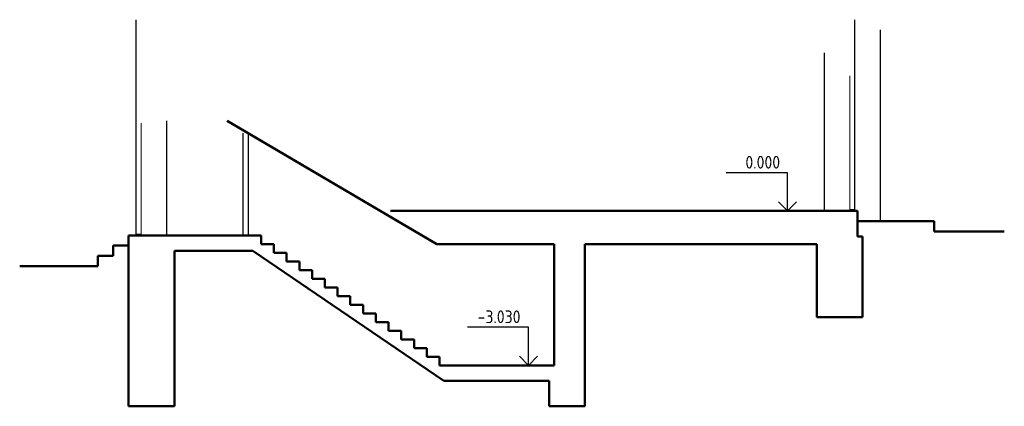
# Model space of a CAD drawing. Header units: millimetres. Extents: x -102634 to 407724, y -68883 to 155589.
# Tile 8 of 80: x 9926 to 29241, y 107449 to 115029. Entities that reach past the tile are written whole.
import ezdxf

# ---------------------------------------------------------------- set-up
doc = ezdxf.new("R2010")
doc.units = ezdxf.units.MM
doc.header["$LTSCALE"] = 20
for name, color, linetype, lineweight in [('CKDVERE_POHLED', 1, 'Continuous', 18), ('CKDVERE_PRAH', 7, 'Continuous', 25), ('pohledy', 7, 'Continuous', 25), ('stěny nosné', 6, 'Continuous', 50)]:
    doc.layers.add(name, color=color, linetype=linetype, lineweight=lineweight)
doc.layers.add('CKKOTY_VYS', color=8, linetype='Continuous', lineweight=25, plot=False)
doc.styles.add('ISO', font='isocp.shx')

# ---------------------------------------------------------------- blocks, each defined once
blk = doc.blocks.new('*U864')
at = {"color": 0, "linetype": 'ByBlock', "lineweight": -2}
blk.add_lwpolyline([(-1.75, 1.8), (0, 0), (1.75, 1.8), (0, 0), (0, 7.5), (12, 7.5)], dxfattribs=at)
blk = doc.blocks.new('*U865')
at = {"color": 0, "linetype": 'ByBlock', "lineweight": -2}
blk.add_lwpolyline([(-1.75, 1.8), (0, 0), (1.75, 1.8), (0, 0), (0, 7.5), (12, 7.5)], dxfattribs=at)

msp = doc.modelspace()

# ---------------------------------------------------------------- linework, layer by layer
at = {"layer": 'CKDVERE_POHLED'}
for p, q in [((26212, 111279), (26212, 113929)), ((26312, 111279), (26312, 113929)), ((12212, 110799), (12212, 112999)), ((12312, 110799), (12312, 112999))]:
    msp.add_line(p, q, dxfattribs=at)
at = {"layer": 'CKDVERE_PRAH'}
for p, q in [((26312, 111299), (26212, 111299)), ((26212, 111299), (26212, 111279)), ((26212, 111279), (26312, 111279)), ((26312, 111279), (26312, 111299)), ((12312, 110819), (12212, 110819)), ((12212, 110799), (12312, 110799)), ((12312, 110799), (12312, 110819))]:
    msp.add_line(p, q, dxfattribs=at)
at = {"layer": 'CKKOTY_VYS'}
for p, q in [((24738, 111279), (25238, 111279)), ((19658, 108249), (20158, 108249))]:
    msp.add_line(p, q, dxfattribs=at)
at = {"layer": 'pohledy'}
for p, q in [((12212, 110799), (12212, 115029)), ((26312, 111279), (26312, 115029)), ((26312, 111279), (26312, 115029)), ((26812, 111079), (26812, 114829)), ((25712, 111279), (25712, 114379)), ((25712, 111279), (25712, 114029)), ((25712, 111279), (25712, 114029)), ((12812, 110799), (12812, 113049)), ((14312, 110799), (14312, 112804)), ((14412, 110799), (14412, 112804))]:
    msp.add_line(p, q, dxfattribs=at)
at = {"layer": 'stěny nosné'}
for p, q in [((18111, 110629), (13996, 113049)), ((26312, 111279), (17203, 111279)), ((26312, 111279), (26362, 111279)), ((26362, 111279), (26362, 110779)), ((26362, 111079), (27862, 111079)), ((27862, 111079), (27862, 110879)), ((27862, 110879), (29241, 110879)), ((12062, 110799), (14412, 110799)), ((12162, 110799), (12062, 110799)), ((12062, 110799), (12062, 110199)), ((14412, 110799), (14662, 110799)), ((14662, 110799), (14662, 110629)), ((26362, 110779), (26462, 110779)), ((26462, 110779), (26462, 109199)), ((12062, 110599), (11762, 110599)), ((11762, 110599), (11762, 110399)), ((12962, 110499), (14498, 110499)), ((12962, 107449), (12962, 110499)), ((18248, 107949), (14498, 110499)), ((14662, 110629), (14912, 110629)), ((14912, 110629), (14912, 110459)), ((20412, 110629), (18111, 110629)), ((20412, 110629), (20412, 108249)), ((25562, 110629), (21012, 110629)), ((21012, 110629), (21012, 107449)), ((25562, 109199), (25562, 110629)), ((11762, 110399), (11462, 110399)), ((11462, 110399), (11462, 110199)), ((14912, 110459), (15162, 110459)), ((15162, 110459), (15162, 110289)), ((15162, 110289), (15412, 110289)), ((15412, 110289), (15412, 110119)), ((11462, 110199), (9926, 110199)), ((12062, 110199), (12062, 107449)), ((15412, 110119), (15662, 110119)), ((15662, 110119), (15662, 109949)), ((15662, 109949), (15912, 109949)), ((15912, 109949), (15912, 109779)), ((15912, 109779), (16162, 109779)), ((16162, 109779), (16162, 109609)), ((16162, 109609), (16412, 109609)), ((16412, 109609), (16412, 109439)), ((16412, 109439), (16662, 109439)), ((16662, 109439), (16662, 109269)), ((16662, 109269), (16912, 109269)), ((16912, 109269), (16912, 109099)), ((26462, 109199), (25562, 109199)), ((16912, 109099), (17162, 109099)), ((17162, 109099), (17162, 108929)), ((17162, 108929), (17412, 108929)), ((17412, 108929), (17412, 108759)), ((17412, 108759), (17662, 108759)), ((17662, 108759), (17662, 108589)), ((17662, 108589), (17912, 108589)), ((17912, 108589), (17912, 108419)), ((17912, 108419), (18162, 108419)), ((18162, 108419), (18162, 108249)), ((18162, 108249), (20412, 108249)), ((18248, 107949), (20312, 107949)), ((20312, 107949), (20312, 107449)), ((12062, 107449), (12962, 107449)), ((20312, 107449), (21012, 107449))]:
    msp.add_line(p, q, dxfattribs=at)

# ---------------------------------------------------------------- block references
at = {"layer": 'CKKOTY_VYS'}
ref = msp.add_blockref('*U864', (24988, 111279), dxfattribs=dict(at, xscale=-100, yscale=100, zscale=100))
ref.add_attrib('Výška', '0.000', (24162, 112109), dxfattribs={"layer": '0', "color": 0, "linetype": 'ByBlock', "lineweight": -2, "height": 250, "style": 'ISO'})
ref = msp.add_blockref('*U865', (19908, 108249), dxfattribs=dict(at, xscale=-100, yscale=100, zscale=100))
ref.add_attrib('Výška', '-3.030', (18908, 109079), dxfattribs={"layer": '0', "color": 0, "linetype": 'ByBlock', "lineweight": -2, "height": 250, "style": 'ISO'})

doc.saveas('drawing.dxf')
